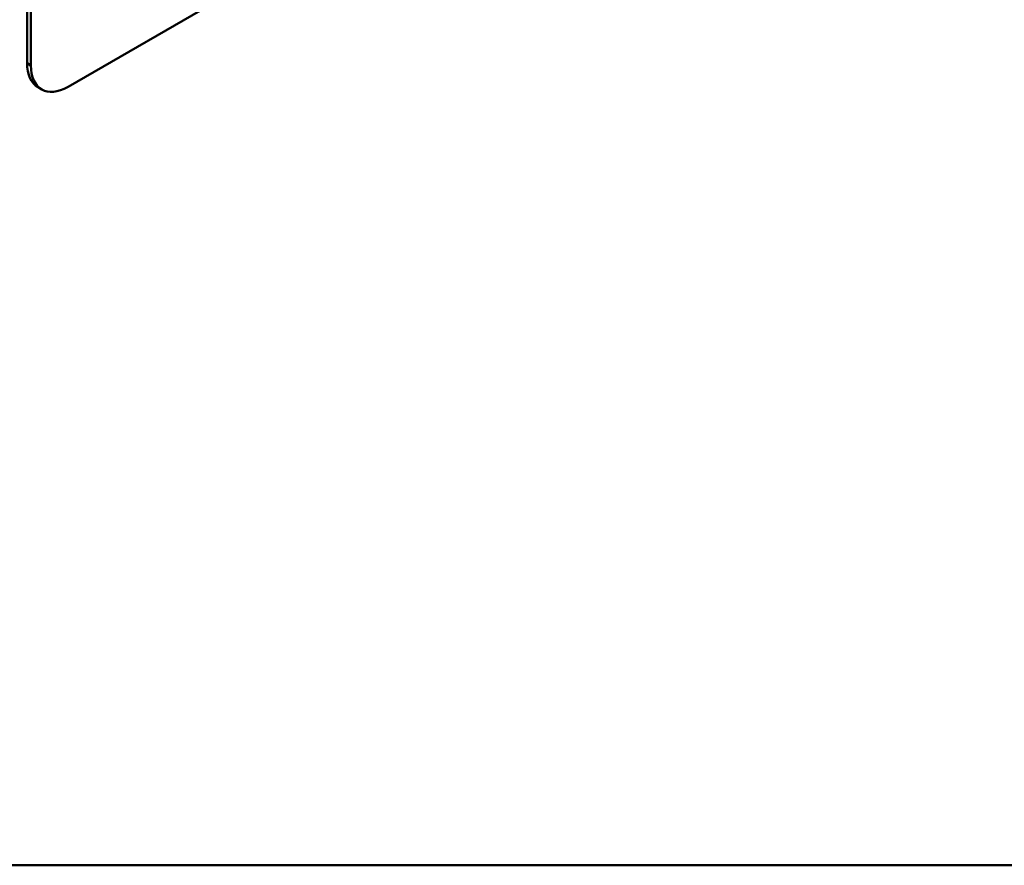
# Model space of a CAD drawing. Header units: millimetres. Extents: x 20 to 833, y 20 to 574.
# Tile 2 of 7: x 363 to 438, y 20 to 84. Entities that reach past the tile are written whole.
import ezdxf

# ---------------------------------------------------------------- set-up
doc = ezdxf.new("R2010")
doc.units = ezdxf.units.MM
doc.header["$LTSCALE"] = 2
for name, color, linetype, lineweight in [('Sichtbare Kanten(DIN)', 7, 'Continuous', 50), ('Sichtbare tangentiale Kanten(DIN)', 7, 'Continuous', 50), ('Skizziergeometrie(DIN)', 7, 'Continuous', 50)]:
    doc.layers.add(name, color=color, linetype=linetype, lineweight=lineweight)

# ---------------------------------------------------------------- blocks, each defined once
blk = doc.blocks.new('Ränder Standardrahmen')
at = {"layer": 'Skizziergeometrie(DIN)', "flags": 128}
blk.add_lwpolyline([(10, 10), (10, 287), (410, 287), (410, 10), (10, 10)], dxfattribs=at)

msp = doc.modelspace()

# ---------------------------------------------------------------- linework, layer by layer
at = {"layer": 'Sichtbare Kanten(DIN)'}
for p, q in [((363.747, 162.611), (363.747, 80.961)), ((364.03, 162.448), (364.03, 80.798)), ((366.858, 79.165), (420.599, 110.192)), ((364.858, 78.967), (364.576, 79.13))]:
    msp.add_line(p, q, dxfattribs=at)
for centre, end_param in [((366.576, 82.594), 6.283185), ((366.858, 82.431), 7.068583)]:
    msp.add_ellipse(centre, major_axis=(-2, -3.464), ratio=0.57735, start_param=5.497787, end_param=end_param, dxfattribs=at)
at = {"layer": 'Sichtbare tangentiale Kanten(DIN)'}
msp.add_line((364.03, 80.798), (363.747, 80.961), dxfattribs=at)

# ---------------------------------------------------------------- block references
at = {"xscale": 2, "yscale": 2, "zscale": 2}
msp.add_blockref('Ränder Standardrahmen', (0, 0), dxfattribs=at)

doc.saveas('drawing.dxf')
